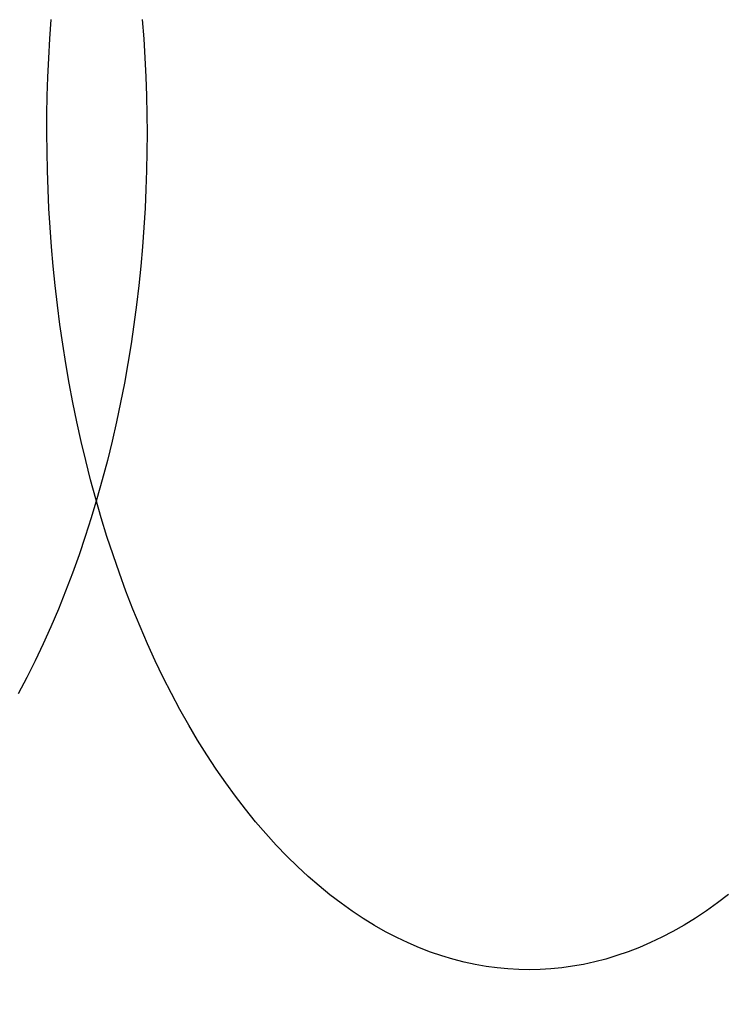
# Model space of a CAD drawing. Header units: millimetres. Extents: x -2852 to 102, y -106 to 97.
# Tile 138 of 256: x -2478 to -2472, y -12 to -4. Entities that reach past the tile are written whole.
import ezdxf

# ---------------------------------------------------------------- set-up
doc = ezdxf.new("R2010")
doc.units = ezdxf.units.MM
doc.header["$MEASUREMENT"] = 0
doc.layers.add('Predefinito', color=5, linetype='Continuous')

msp = doc.modelspace()

# ---------------------------------------------------------------- linework, layer by layer
at = {"layer": 'Predefinito', "extrusion": (-0.001366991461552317, 0.9999990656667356, 0)}
msp.add_lwpolyline([(1893.351324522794, 1025.42292373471), (1943.995638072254, 932.9039963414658), (1961.195860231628, 903.3342027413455), (1978.993972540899, 874.0949544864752), (1998.616769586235, 843.5455550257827), (2019.57383825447, 812.9372917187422), (2030.542156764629, 797.7648246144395), (2041.807183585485, 782.7956663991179), (2053.362682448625, 768.0910785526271), (2065.262349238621, 753.6442822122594), (2077.378819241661, 739.6632572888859), (2089.887840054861, 726.0076633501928), (2102.541407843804, 713.0045566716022), (2109.031955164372, 706.653154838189), (2115.637419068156, 700.4117466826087), (2122.164949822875, 694.4647839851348), (2128.809624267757, 688.6383311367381), (2135.576121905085, 682.9420587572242), (2142.469122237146, 677.385637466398), (2149.247856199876, 672.1639067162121), (2156.152456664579, 667.0940738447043), (2163.186477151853, 662.1888820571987), (2170.353255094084, 657.4618598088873), (2177.385123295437, 653.090251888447), (2184.545983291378, 648.9110545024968), (2191.838042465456, 644.9391512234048), (2199.261258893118, 641.1914949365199), (2206.558744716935, 637.7994573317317), (2213.976013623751, 634.6499397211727), (2217.728858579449, 633.1713967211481), (2221.510611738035, 631.7599396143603), (2225.320770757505, 630.4178294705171), (2229.158833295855, 629.1473273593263), (2233.492784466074, 627.8109071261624), (2237.855495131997, 626.5693829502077), (2242.242043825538, 625.4243394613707), (2246.65050374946, 624.3753822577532), (2250.820668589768, 623.4747271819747), (2255.007433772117, 622.6581809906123), (2259.208897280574, 621.9254063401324), (2263.422687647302, 621.2759436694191), (2267.618848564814, 620.7126819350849), (2271.823276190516, 620.2303412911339), (2276.03452739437, 619.8281001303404), (2280.25115904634, 619.5051368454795), (2284.471709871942, 619.2606014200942), (2288.694646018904, 619.0935302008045), (2292.918415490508, 619.0029311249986), (2297.141466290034, 618.9878121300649), (2305.55707747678, 619.1790170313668), (2313.954794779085, 619.6579889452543), (2322.325882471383, 620.4160973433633), (2330.66210220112, 621.4445185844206), (2338.947760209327, 622.733170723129), (2347.184703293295, 624.2748402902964), (2355.367115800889, 626.0616068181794), (2363.489182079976, 628.0855498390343), (2371.510279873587, 630.3286765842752), (2379.462038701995, 632.7929579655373), (2387.340598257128, 635.4722975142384), (2395.141678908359, 638.3606017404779), (2402.771482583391, 641.4149501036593), (2410.318012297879, 644.6638726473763), (2417.777958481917, 648.1037776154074), (2425.148011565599, 651.731073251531), (2432.266807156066, 655.457280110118), (2439.29190530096, 659.3574054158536), (2446.218870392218, 663.4296977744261), (2453.043600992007, 667.6731772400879), (2459.336958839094, 671.8008511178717), (2465.532588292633, 676.0781928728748), (2471.625899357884, 680.5058177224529), (2477.611476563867, 685.0847145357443), (2485.196021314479, 691.2439231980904), (2492.572953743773, 697.6527941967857), (2496.48016059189, 701.227419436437), (2500.322119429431, 704.8714970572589), (2504.097656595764, 708.5832848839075), (2507.805818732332, 712.3606644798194), (2514.889817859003, 719.9615224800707), (2521.70957167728, 727.7888870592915), (2528.210201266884, 735.7512486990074), (2534.459556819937, 743.8977345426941), (2540.461105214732, 752.2003302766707), (2546.233647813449, 760.6471974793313), (2551.824459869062, 769.2712208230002), (2557.213527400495, 778.000570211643), (2562.522258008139, 786.9957281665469), (2567.663563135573, 796.0696525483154), (2577.52678111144, 814.3908881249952), (2632.82336339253, 924.5810875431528), (2644.451836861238, 945.9817918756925), (2657.017906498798, 967.7557466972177), (2680.503230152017, 1005.603319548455), (2683.726436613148, 1011.103481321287), (2686.673477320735, 1016.485880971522), (2687.995116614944, 1019.075738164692), (2689.268848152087, 1021.731139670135), (2690.354444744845, 1024.168534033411), (2690.874860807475, 1025.41657920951), (2691.377838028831, 1026.687096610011)], dxfattribs=at)
msp.add_lwpolyline([(1893.351324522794, 1025.42292373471), (1943.995638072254, 932.9039963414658), (1961.195860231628, 903.3342027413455), (1978.993972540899, 874.0949544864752), (1998.616769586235, 843.5455550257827), (2019.57383825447, 812.9372917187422), (2030.542156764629, 797.7648246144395), (2041.807183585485, 782.7956663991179), (2053.362682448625, 768.0910785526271), (2065.262349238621, 753.6442822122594), (2077.378819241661, 739.6632572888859), (2089.887840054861, 726.0076633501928), (2102.541407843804, 713.0045566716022), (2109.031955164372, 706.653154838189), (2115.637419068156, 700.4117466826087), (2122.164949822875, 694.4647839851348), (2128.809624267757, 688.6383311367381), (2135.576121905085, 682.9420587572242), (2142.469122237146, 677.385637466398), (2149.247856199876, 672.1639067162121), (2156.152456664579, 667.0940738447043), (2163.186477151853, 662.1888820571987), (2170.353255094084, 657.4618598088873), (2177.385123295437, 653.090251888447), (2184.545983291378, 648.9110545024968), (2191.838042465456, 644.9391512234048), (2199.261258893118, 641.1914949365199), (2206.558744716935, 637.7994573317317), (2213.976013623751, 634.6499397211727), (2217.728858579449, 633.1713967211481), (2221.510611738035, 631.7599396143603), (2225.320770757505, 630.4178294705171), (2229.158833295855, 629.1473273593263), (2233.492784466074, 627.8109071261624), (2237.855495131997, 626.5693829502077), (2242.242043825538, 625.4243394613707), (2246.65050374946, 624.3753822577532), (2250.820668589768, 623.4747271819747), (2255.007433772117, 622.6581809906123), (2259.208897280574, 621.9254063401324), (2263.422687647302, 621.2759436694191), (2267.618848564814, 620.7126819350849), (2271.823276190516, 620.2303412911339), (2276.03452739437, 619.8281001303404), (2280.25115904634, 619.5051368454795), (2284.471709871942, 619.2606014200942), (2288.694646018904, 619.0935302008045), (2292.918415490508, 619.0029311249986), (2297.141466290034, 618.9878121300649), (2305.55707747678, 619.1790170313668), (2313.954794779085, 619.6579889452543), (2322.325882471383, 620.4160973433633), (2330.66210220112, 621.4445185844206), (2338.947760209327, 622.733170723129), (2347.184703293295, 624.2748402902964), (2355.367115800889, 626.0616068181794), (2363.489182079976, 628.0855498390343), (2371.510279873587, 630.3286765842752), (2379.462038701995, 632.7929579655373), (2387.340598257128, 635.4722975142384), (2395.141678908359, 638.3606017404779), (2402.771482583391, 641.4149501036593), (2410.318012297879, 644.6638726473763), (2417.777958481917, 648.1037776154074), (2425.148011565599, 651.731073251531), (2432.266807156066, 655.457280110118), (2439.29190530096, 659.3574054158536), (2446.218870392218, 663.4296977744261), (2453.043600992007, 667.6731772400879), (2459.336958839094, 671.8008511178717), (2465.532588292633, 676.0781928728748), (2471.625899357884, 680.5058177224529), (2477.611476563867, 685.0847145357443), (2485.196021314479, 691.2439231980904), (2492.572953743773, 697.6527941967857), (2496.48016059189, 701.227419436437), (2500.322119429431, 704.8714970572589), (2504.097656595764, 708.5832848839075), (2507.805818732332, 712.3606644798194), (2514.889817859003, 719.9615224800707), (2521.70957167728, 727.7888870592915), (2528.210201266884, 735.7512486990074), (2534.459556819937, 743.8977345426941), (2540.461105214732, 752.2003302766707), (2546.233647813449, 760.6471974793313), (2551.824459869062, 769.2712208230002), (2557.213527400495, 778.000570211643), (2562.522258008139, 786.9957281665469), (2567.663563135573, 796.0696525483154), (2577.52678111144, 814.3908881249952), (2632.82336339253, 924.5810875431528), (2644.451836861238, 945.9817918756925), (2657.017906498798, 967.7557466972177), (2680.503230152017, 1005.603319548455), (2683.726436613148, 1011.103481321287), (2686.673477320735, 1016.485880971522), (2687.995116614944, 1019.075738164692), (2689.268848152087, 1021.731139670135), (2690.354444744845, 1024.168534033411), (2690.874860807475, 1025.41657920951), (2691.377838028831, 1026.687096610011)], dxfattribs=at)
at = {"layer": 'Predefinito', "extrusion": (-0.001366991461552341, 0.9999990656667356, 0)}
msp.add_lwpolyline([(2685.093597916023, 1029.656408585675), (2684.652767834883, 1028.514424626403), (2684.178802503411, 1027.353558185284), (2683.136399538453, 1024.977799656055), (2681.976255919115, 1022.534376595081), (2680.708238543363, 1020.028532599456), (2679.342214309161, 1017.465511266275), (2677.888050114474, 1014.850556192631), (2674.754769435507, 1009.485819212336), (2647.236081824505, 964.8120572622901), (2634.885210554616, 943.0068633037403), (2623.437528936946, 921.6081928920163), (2573.471985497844, 821.6063727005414), (2563.678453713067, 803.1830507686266), (2553.533115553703, 785.344988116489), (2548.272492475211, 776.6534082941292), (2542.856685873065, 768.1177184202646), (2537.263285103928, 759.7411102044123), (2531.469879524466, 751.526775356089), (2525.454058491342, 743.4779055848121), (2519.19341136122, 735.5976926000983), (2512.665527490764, 727.8893281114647), (2505.84799623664, 720.3560038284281), (2498.718406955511, 713.0009114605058), (2495.029587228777, 709.3911996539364), (2491.254349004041, 705.8272427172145), (2487.389890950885, 702.3094396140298), (2483.433411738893, 698.8381893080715), (2479.382110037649, 695.4138907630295), (2475.233184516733, 692.0369429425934), (2469.343648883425, 687.4556619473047), (2463.270454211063, 682.973492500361), (2457.02125633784, 678.5985806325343), (2450.603711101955, 674.3390723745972), (2444.025474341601, 670.2031137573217), (2437.294201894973, 666.19885081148), (2430.417549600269, 662.3344295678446), (2423.403173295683, 658.6179960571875), (2416.25872881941, 655.057696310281), (2408.991872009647, 651.6616763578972), (2401.610258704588, 648.4380822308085), (2394.121544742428, 645.3950599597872), (2386.533385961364, 642.5407555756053), (2378.853438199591, 639.883315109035), (2371.089357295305, 637.430884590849), (2363.2487990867, 635.191610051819), (2355.339419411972, 633.1736375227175), (2347.368874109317, 631.3851130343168), (2339.34481901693, 629.8341826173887), (2331.274909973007, 628.528992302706), (2323.166802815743, 627.4776881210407), (2315.028153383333, 626.688416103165), (2306.866617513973, 626.1693222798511), (2298.68985104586, 625.9285526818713), (2294.598148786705, 625.9150851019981), (2290.505509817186, 625.9742533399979), (2286.412891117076, 626.1070756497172), (2282.321249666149, 626.3145702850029), (2278.23154244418, 626.5977554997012), (2274.144726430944, 626.9576495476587), (2270.061758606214, 627.395270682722), (2265.983595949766, 627.9116371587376), (2261.911195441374, 628.507767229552), (2257.845514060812, 629.1846791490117), (2253.787508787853, 629.9433911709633), (2249.738136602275, 630.7849215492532), (2245.698354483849, 631.7102885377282), (2241.669119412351, 632.7205103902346), (2237.651388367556, 633.816605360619), (2233.646118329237, 634.9995917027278), (2229.971796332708, 636.1656457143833), (2226.308964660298, 637.4051216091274), (2222.657749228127, 638.7169859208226), (2219.018275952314, 640.1002051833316), (2215.390670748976, 641.5537459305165), (2211.775059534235, 643.0765746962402), (2204.580322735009, 646.3259624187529), (2197.435072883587, 649.8401006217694), (2190.340317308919, 653.6107215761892), (2183.297063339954, 657.629557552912), (2176.30631830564, 661.8883408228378), (2169.369089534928, 666.378803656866), (2162.486384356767, 671.0926783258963), (2155.659210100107, 676.0216971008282), (2148.888574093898, 681.1575922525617), (2142.175483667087, 686.4920960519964), (2135.520946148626, 692.0169407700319), (2128.925968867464, 697.7238586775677), (2122.39155915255, 703.6045820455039), (2115.918724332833, 709.6508431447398), (2109.508471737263, 715.8543742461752), (2096.879742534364, 728.7001755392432), (2084.513430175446, 742.0758440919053), (2072.417593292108, 755.915238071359), (2060.600290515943, 770.1522156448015), (2049.069580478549, 784.7206349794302), (2037.833521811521, 799.5543542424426), (2026.900173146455, 814.587231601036), (2005.973840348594, 844.9858932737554), (1986.355051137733, 875.3874853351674), (1968.10827456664, 905.2628731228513), (1951.297979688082, 934.0829219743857), (1899.710998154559, 1028.227034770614)], dxfattribs=at)
msp.add_lwpolyline([(2685.093597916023, 1029.656408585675), (2684.652767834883, 1028.514424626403), (2684.178802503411, 1027.353558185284), (2683.136399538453, 1024.977799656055), (2681.976255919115, 1022.534376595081), (2680.708238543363, 1020.028532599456), (2679.342214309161, 1017.465511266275), (2677.888050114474, 1014.850556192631), (2674.754769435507, 1009.485819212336), (2647.236081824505, 964.8120572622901), (2634.885210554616, 943.0068633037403), (2623.437528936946, 921.6081928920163), (2573.471985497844, 821.6063727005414), (2563.678453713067, 803.1830507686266), (2553.533115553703, 785.344988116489), (2548.272492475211, 776.6534082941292), (2542.856685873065, 768.1177184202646), (2537.263285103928, 759.7411102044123), (2531.469879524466, 751.526775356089), (2525.454058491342, 743.4779055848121), (2519.19341136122, 735.5976926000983), (2512.665527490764, 727.8893281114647), (2505.84799623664, 720.3560038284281), (2498.718406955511, 713.0009114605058), (2495.029587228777, 709.3911996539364), (2491.254349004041, 705.8272427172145), (2487.389890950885, 702.3094396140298), (2483.433411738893, 698.8381893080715), (2479.382110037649, 695.4138907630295), (2475.233184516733, 692.0369429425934), (2469.343648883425, 687.4556619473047), (2463.270454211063, 682.973492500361), (2457.02125633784, 678.5985806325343), (2450.603711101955, 674.3390723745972), (2444.025474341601, 670.2031137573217), (2437.294201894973, 666.19885081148), (2430.417549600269, 662.3344295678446), (2423.403173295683, 658.6179960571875), (2416.25872881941, 655.057696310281), (2408.991872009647, 651.6616763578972), (2401.610258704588, 648.4380822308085), (2394.121544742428, 645.3950599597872), (2386.533385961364, 642.5407555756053), (2378.853438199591, 639.883315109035), (2371.089357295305, 637.430884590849), (2363.2487990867, 635.191610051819), (2355.339419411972, 633.1736375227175), (2347.368874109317, 631.3851130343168), (2339.34481901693, 629.8341826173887), (2331.274909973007, 628.528992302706), (2323.166802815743, 627.4776881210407), (2315.028153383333, 626.688416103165), (2306.866617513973, 626.1693222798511), (2298.68985104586, 625.9285526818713), (2294.598148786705, 625.9150851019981), (2290.505509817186, 625.9742533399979), (2286.412891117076, 626.1070756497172), (2282.321249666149, 626.3145702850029), (2278.23154244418, 626.5977554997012), (2274.144726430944, 626.9576495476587), (2270.061758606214, 627.395270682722), (2265.983595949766, 627.9116371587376), (2261.911195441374, 628.507767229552), (2257.845514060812, 629.1846791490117), (2253.787508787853, 629.9433911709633), (2249.738136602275, 630.7849215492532), (2245.698354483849, 631.7102885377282), (2241.669119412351, 632.7205103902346), (2237.651388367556, 633.816605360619), (2233.646118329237, 634.9995917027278), (2229.971796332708, 636.1656457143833), (2226.308964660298, 637.4051216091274), (2222.657749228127, 638.7169859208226), (2219.018275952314, 640.1002051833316), (2215.390670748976, 641.5537459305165), (2211.775059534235, 643.0765746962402), (2204.580322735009, 646.3259624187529), (2197.435072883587, 649.8401006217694), (2190.340317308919, 653.6107215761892), (2183.297063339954, 657.629557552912), (2176.30631830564, 661.8883408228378), (2169.369089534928, 666.378803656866), (2162.486384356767, 671.0926783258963), (2155.659210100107, 676.0216971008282), (2148.888574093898, 681.1575922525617), (2142.175483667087, 686.4920960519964), (2135.520946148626, 692.0169407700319), (2128.925968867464, 697.7238586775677), (2122.39155915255, 703.6045820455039), (2115.918724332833, 709.6508431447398), (2109.508471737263, 715.8543742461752), (2096.879742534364, 728.7001755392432), (2084.513430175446, 742.0758440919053), (2072.417593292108, 755.915238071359), (2060.600290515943, 770.1522156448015), (2049.069580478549, 784.7206349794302), (2037.833521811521, 799.5543542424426), (2026.900173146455, 814.587231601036), (2005.973840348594, 844.9858932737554), (1986.355051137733, 875.3874853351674), (1968.10827456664, 905.2628731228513), (1951.297979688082, 934.0829219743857), (1899.710998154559, 1028.227034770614)], dxfattribs=at)
at = {"layer": 'Predefinito', "extrusion": (-0.001366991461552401, 0.9999990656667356, 0)}
msp.add_lwpolyline([(1905.997822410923, 1031.428428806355), (1956.520984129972, 939.1582508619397), (1973.60453218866, 909.8168611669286), (1991.259059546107, 880.8453350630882), (2010.695863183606, 850.6233721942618), (2031.418514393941, 820.4007730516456), (2042.247419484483, 805.4451126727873), (2053.355742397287, 790.7096059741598), (2064.734860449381, 776.2565019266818), (2076.43433653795, 762.081482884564), (2088.325555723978, 748.3907403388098), (2100.576544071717, 735.0493230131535), (2112.939555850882, 722.3789109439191), (2119.268332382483, 716.2038331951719), (2125.699634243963, 710.1457278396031), (2132.045113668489, 704.3836209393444), (2138.493589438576, 698.7488820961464), (2145.048292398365, 693.2512228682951), (2151.712453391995, 687.9003548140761), (2158.252666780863, 682.8836246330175), (2164.899770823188, 678.0249701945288), (2171.655563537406, 673.33675698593), (2178.52156675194, 668.8319380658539), (2185.240655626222, 664.6786451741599), (2192.064280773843, 660.7210165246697), (2198.992865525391, 656.9728005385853), (2206.024797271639, 653.449331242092), (2212.916299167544, 650.2727041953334), (2219.898812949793, 647.3353820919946), (2223.423111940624, 645.9610588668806), (2226.968924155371, 644.652069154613), (2230.535890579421, 643.410239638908), (2234.123652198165, 642.2373970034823), (2238.169605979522, 641.0065670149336), (2242.240851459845, 639.8648201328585), (2246.336730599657, 638.812186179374), (2250.455498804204, 637.8483913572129), (2254.353226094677, 637.0217065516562), (2258.268264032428, 636.2731354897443), (2262.199242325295, 635.6023215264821), (2266.144102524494, 635.0088970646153), (2270.07487688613, 634.4955651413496), (2274.015905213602, 634.0575691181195), (2277.965941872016, 633.6942292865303), (2281.923741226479, 633.4048659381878), (2285.888028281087, 633.1887752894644), (2289.85741059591, 633.0451572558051), (2293.830466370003, 632.9731876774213), (2297.805773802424, 632.972042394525), (2305.73650788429, 633.1778775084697), (2313.662034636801, 633.6549275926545), (2321.573915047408, 634.3958589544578), (2329.463989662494, 635.3931204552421), (2337.31691743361, 636.6378809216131), (2345.133722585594, 638.1238482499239), (2352.90812033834, 639.8439832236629), (2360.633825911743, 641.7912466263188), (2368.271357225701, 643.9488468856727), (2375.8498479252, 646.3189358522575), (2383.364657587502, 648.8958320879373), (2390.810761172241, 651.6738342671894), (2398.097603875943, 654.6117491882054), (2405.308166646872, 657.7368640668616), (2412.438284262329, 661.0455118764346), (2419.483791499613, 664.5340255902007), (2426.289408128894, 668.1170587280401), (2433.004724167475, 671.8662564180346), (2439.624449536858, 675.7793492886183), (2446.143566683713, 679.8546955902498), (2452.151421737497, 683.8161770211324), (2458.061334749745, 687.9179720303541), (2463.867861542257, 692.1596947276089), (2469.564661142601, 696.5411020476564), (2476.774283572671, 702.4275868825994), (2483.783399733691, 708.5497547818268), (2487.495615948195, 711.9641711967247), (2491.146267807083, 715.4452261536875), (2494.734752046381, 718.9917420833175), (2498.260593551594, 722.6021817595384), (2505.001949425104, 729.8726302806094), (2511.501801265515, 737.3701929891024), (2517.709842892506, 745.0109719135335), (2523.692201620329, 752.8455871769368), (2529.453121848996, 760.8504326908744), (2535.010897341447, 769.016779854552), (2540.411160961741, 777.3790323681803), (2545.634181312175, 785.8694052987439), (2550.797351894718, 794.6460133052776), (2555.815460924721, 803.527700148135), (2565.492794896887, 821.545129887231), (2620.831805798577, 931.8062205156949), (2632.630802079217, 953.4826676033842), (2645.4134554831, 975.5875227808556), (2668.905650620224, 1013.445253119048), (2671.936917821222, 1018.653796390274), (2673.307180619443, 1021.129516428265), (2674.61864502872, 1023.604817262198), (2675.780684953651, 1025.917584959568), (2676.866640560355, 1028.226160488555), (2677.757342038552, 1030.277169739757), (2678.169630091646, 1031.296693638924), (2678.556852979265, 1032.310471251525)], dxfattribs=at)
msp.add_lwpolyline([(1905.997822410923, 1031.428428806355), (1956.520984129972, 939.1582508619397), (1973.60453218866, 909.8168611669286), (1991.259059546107, 880.8453350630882), (2010.695863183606, 850.6233721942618), (2031.418514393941, 820.4007730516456), (2042.247419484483, 805.4451126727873), (2053.355742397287, 790.7096059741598), (2064.734860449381, 776.2565019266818), (2076.43433653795, 762.081482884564), (2088.325555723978, 748.3907403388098), (2100.576544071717, 735.0493230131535), (2112.939555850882, 722.3789109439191), (2119.268332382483, 716.2038331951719), (2125.699634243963, 710.1457278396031), (2132.045113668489, 704.3836209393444), (2138.493589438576, 698.7488820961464), (2145.048292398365, 693.2512228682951), (2151.712453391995, 687.9003548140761), (2158.252666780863, 682.8836246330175), (2164.899770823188, 678.0249701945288), (2171.655563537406, 673.33675698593), (2178.52156675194, 668.8319380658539), (2185.240655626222, 664.6786451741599), (2192.064280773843, 660.7210165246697), (2198.992865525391, 656.9728005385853), (2206.024797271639, 653.449331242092), (2212.916299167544, 650.2727041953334), (2219.898812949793, 647.3353820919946), (2223.423111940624, 645.9610588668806), (2226.968924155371, 644.652069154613), (2230.535890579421, 643.410239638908), (2234.123652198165, 642.2373970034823), (2238.169605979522, 641.0065670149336), (2242.240851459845, 639.8648201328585), (2246.336730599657, 638.812186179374), (2250.455498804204, 637.8483913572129), (2254.353226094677, 637.0217065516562), (2258.268264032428, 636.2731354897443), (2262.199242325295, 635.6023215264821), (2266.144102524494, 635.0088970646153), (2270.07487688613, 634.4955651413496), (2274.015905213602, 634.0575691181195), (2277.965941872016, 633.6942292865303), (2281.923741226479, 633.4048659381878), (2285.888028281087, 633.1887752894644), (2289.85741059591, 633.0451572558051), (2293.830466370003, 632.9731876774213), (2297.805773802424, 632.972042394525), (2305.73650788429, 633.1778775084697), (2313.662034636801, 633.6549275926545), (2321.573915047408, 634.3958589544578), (2329.463989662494, 635.3931204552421), (2337.31691743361, 636.6378809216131), (2345.133722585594, 638.1238482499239), (2352.90812033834, 639.8439832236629), (2360.633825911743, 641.7912466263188), (2368.271357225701, 643.9488468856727), (2375.8498479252, 646.3189358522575), (2383.364657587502, 648.8958320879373), (2390.810761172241, 651.6738342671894), (2398.097603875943, 654.6117491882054), (2405.308166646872, 657.7368640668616), (2412.438284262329, 661.0455118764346), (2419.483791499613, 664.5340255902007), (2426.289408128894, 668.1170587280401), (2433.004724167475, 671.8662564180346), (2439.624449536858, 675.7793492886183), (2446.143566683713, 679.8546955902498), (2452.151421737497, 683.8161770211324), (2458.061334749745, 687.9179720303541), (2463.867861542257, 692.1596947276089), (2469.564661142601, 696.5411020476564), (2476.774283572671, 702.4275868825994), (2483.783399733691, 708.5497547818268), (2487.495615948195, 711.9641711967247), (2491.146267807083, 715.4452261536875), (2494.734752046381, 718.9917420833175), (2498.260593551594, 722.6021817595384), (2505.001949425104, 729.8726302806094), (2511.501801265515, 737.3701929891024), (2517.709842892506, 745.0109719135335), (2523.692201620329, 752.8455871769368), (2529.453121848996, 760.8504326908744), (2535.010897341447, 769.016779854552), (2540.411160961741, 777.3790323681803), (2545.634181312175, 785.8694052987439), (2550.797351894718, 794.6460133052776), (2555.815460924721, 803.527700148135), (2565.492794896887, 821.545129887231), (2620.831805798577, 931.8062205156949), (2632.630802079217, 953.4826676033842), (2645.4134554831, 975.5875227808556), (2668.905650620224, 1013.445253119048), (2671.936917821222, 1018.653796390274), (2673.307180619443, 1021.129516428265), (2674.61864502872, 1023.604817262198), (2675.780684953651, 1025.917584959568), (2676.866640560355, 1028.226160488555), (2677.757342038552, 1030.277169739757), (2678.169630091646, 1031.296693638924), (2678.556852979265, 1032.310471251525)], dxfattribs=at)
at = {"layer": 'Predefinito', "extrusion": (-0.001366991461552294, 0.9999990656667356, 0)}
msp.add_lwpolyline([(1899.674573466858, 1028.425676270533), (1950.258311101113, 936.0311236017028), (1967.400196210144, 906.575531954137), (1985.126516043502, 877.4701447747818), (2004.656316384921, 847.0844636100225), (2025.496176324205, 816.669032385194), (2036.394788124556, 801.6049686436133), (2047.581462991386, 786.7526361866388), (2059.048771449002, 772.1737902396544), (2070.848342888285, 757.8628825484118), (2082.852187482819, 744.026998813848), (2095.23219206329, 730.5284931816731), (2107.740481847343, 717.6917338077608), (2114.150143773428, 711.4284940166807), (2120.668526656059, 705.2787372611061), (2127.105031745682, 699.4242024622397), (2133.651606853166, 693.6936066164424), (2140.312207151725, 688.0966408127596), (2147.090787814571, 682.642996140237), (2153.750261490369, 677.5237656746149), (2160.526113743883, 672.5595220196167), (2167.421020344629, 667.7628195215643), (2174.437410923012, 663.1468989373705), (2181.312889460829, 658.8844485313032), (2188.30513203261, 654.8160355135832), (2195.415453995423, 650.9559758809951), (2202.643028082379, 647.3204130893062), (2209.73752194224, 644.0360807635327), (2216.937413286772, 640.9926609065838), (2220.575985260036, 639.5662277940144), (2224.239767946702, 638.2060043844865), (2227.928330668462, 636.9140345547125), (2231.64124274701, 635.6923621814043), (2235.831195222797, 634.4087370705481), (2240.048173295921, 633.2171015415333), (2244.289387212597, 632.1182628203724), (2248.553001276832, 631.1118868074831), (2252.586947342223, 630.2482168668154), (2256.637848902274, 629.4656582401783), (2260.704069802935, 628.7638639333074), (2264.783395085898, 628.1424203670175), (2268.846862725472, 627.6041235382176), (2272.919590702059, 627.1439552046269), (2277.000234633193, 626.7611647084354), (2281.087450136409, 626.4550013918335), (2285.179869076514, 626.2246883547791), (2289.276028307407, 626.0693437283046), (2293.374440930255, 625.98805940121), (2297.473620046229, 625.979927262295), (2305.646792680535, 626.1784472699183), (2313.808414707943, 626.6564582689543), (2321.949898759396, 627.4059781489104), (2330.063045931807, 628.4188195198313), (2338.132338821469, 629.6855258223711), (2346.159212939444, 631.1993442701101), (2354.137618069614, 632.952795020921), (2362.061503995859, 634.9383982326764), (2369.890818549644, 637.1387617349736), (2377.655943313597, 639.5559469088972), (2385.352627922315, 642.1840648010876), (2392.9762200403, 645.0172180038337), (2400.434543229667, 648.0133496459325), (2407.813089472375, 651.200368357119), (2415.108121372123, 654.574644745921), (2422.315901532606, 658.1325494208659), (2429.27810764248, 661.7871694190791), (2436.148314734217, 665.6118309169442), (2442.921659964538, 669.6045235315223), (2449.59358383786, 673.7639364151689), (2455.744190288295, 677.8085140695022), (2461.796961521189, 681.9980824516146), (2467.746880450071, 686.3327562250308), (2473.588068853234, 690.8129082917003), (2480.985152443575, 696.835755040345), (2488.178176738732, 703.1012744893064), (2491.987888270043, 706.5957953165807), (2495.734193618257, 710.1583616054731), (2499.416204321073, 713.7875134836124), (2503.033206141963, 717.481423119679), (2509.945883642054, 724.91707638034), (2516.605686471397, 732.579540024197), (2522.960022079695, 740.3811103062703), (2529.075879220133, 748.3716608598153), (2534.957113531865, 756.5253814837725), (2540.622272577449, 764.8319886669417), (2546.117810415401, 773.3251265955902), (2551.423854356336, 781.9349877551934), (2556.659804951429, 790.8208707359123), (2561.739512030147, 799.7986763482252), (2571.509788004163, 817.9680090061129), (2626.827584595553, 928.1936540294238), (2638.541319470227, 949.7322297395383), (2651.215680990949, 971.6716347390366), (2674.70444038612, 1009.524286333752), (2677.831677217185, 1014.878638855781), (2679.262425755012, 1017.450514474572), (2680.646061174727, 1020.04534911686), (2681.887900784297, 1022.49666156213), (2683.067744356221, 1024.978650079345), (2684.055893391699, 1027.222851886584), (2684.52224544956, 1028.356636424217), (2684.967345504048, 1029.498783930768)], dxfattribs=at)
msp.add_lwpolyline([(1899.674573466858, 1028.425676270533), (1950.258311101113, 936.0311236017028), (1967.400196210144, 906.575531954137), (1985.126516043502, 877.4701447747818), (2004.656316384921, 847.0844636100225), (2025.496176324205, 816.669032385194), (2036.394788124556, 801.6049686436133), (2047.581462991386, 786.7526361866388), (2059.048771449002, 772.1737902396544), (2070.848342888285, 757.8628825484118), (2082.852187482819, 744.026998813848), (2095.23219206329, 730.5284931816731), (2107.740481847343, 717.6917338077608), (2114.150143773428, 711.4284940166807), (2120.668526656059, 705.2787372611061), (2127.105031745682, 699.4242024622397), (2133.651606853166, 693.6936066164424), (2140.312207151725, 688.0966408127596), (2147.090787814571, 682.642996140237), (2153.750261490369, 677.5237656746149), (2160.526113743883, 672.5595220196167), (2167.421020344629, 667.7628195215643), (2174.437410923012, 663.1468989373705), (2181.312889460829, 658.8844485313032), (2188.30513203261, 654.8160355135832), (2195.415453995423, 650.9559758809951), (2202.643028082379, 647.3204130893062), (2209.73752194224, 644.0360807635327), (2216.937413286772, 640.9926609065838), (2220.575985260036, 639.5662277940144), (2224.239767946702, 638.2060043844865), (2227.928330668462, 636.9140345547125), (2231.64124274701, 635.6923621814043), (2235.831195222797, 634.4087370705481), (2240.048173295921, 633.2171015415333), (2244.289387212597, 632.1182628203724), (2248.553001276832, 631.1118868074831), (2252.586947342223, 630.2482168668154), (2256.637848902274, 629.4656582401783), (2260.704069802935, 628.7638639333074), (2264.783395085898, 628.1424203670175), (2268.846862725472, 627.6041235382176), (2272.919590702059, 627.1439552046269), (2277.000234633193, 626.7611647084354), (2281.087450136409, 626.4550013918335), (2285.179869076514, 626.2246883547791), (2289.276028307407, 626.0693437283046), (2293.374440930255, 625.98805940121), (2297.473620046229, 625.979927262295), (2305.646792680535, 626.1784472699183), (2313.808414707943, 626.6564582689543), (2321.949898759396, 627.4059781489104), (2330.063045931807, 628.4188195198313), (2338.132338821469, 629.6855258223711), (2346.159212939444, 631.1993442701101), (2354.137618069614, 632.952795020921), (2362.061503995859, 634.9383982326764), (2369.890818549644, 637.1387617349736), (2377.655943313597, 639.5559469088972), (2385.352627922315, 642.1840648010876), (2392.9762200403, 645.0172180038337), (2400.434543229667, 648.0133496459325), (2407.813089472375, 651.200368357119), (2415.108121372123, 654.574644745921), (2422.315901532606, 658.1325494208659), (2429.27810764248, 661.7871694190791), (2436.148314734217, 665.6118309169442), (2442.921659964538, 669.6045235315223), (2449.59358383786, 673.7639364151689), (2455.744190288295, 677.8085140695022), (2461.796961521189, 681.9980824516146), (2467.746880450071, 686.3327562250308), (2473.588068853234, 690.8129082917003), (2480.985152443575, 696.835755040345), (2488.178176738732, 703.1012744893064), (2491.987888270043, 706.5957953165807), (2495.734193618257, 710.1583616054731), (2499.416204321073, 713.7875134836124), (2503.033206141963, 717.481423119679), (2509.945883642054, 724.91707638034), (2516.605686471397, 732.579540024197), (2522.960022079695, 740.3811103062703), (2529.075879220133, 748.3716608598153), (2534.957113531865, 756.5253814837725), (2540.622272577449, 764.8319886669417), (2546.117810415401, 773.3251265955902), (2551.423854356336, 781.9349877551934), (2556.659804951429, 790.8208707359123), (2561.739512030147, 799.7986763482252), (2571.509788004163, 817.9680090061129), (2626.827584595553, 928.1936540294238), (2638.541319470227, 949.7322297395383), (2651.215680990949, 971.6716347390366), (2674.70444038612, 1009.524286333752), (2677.831677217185, 1014.878638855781), (2679.262425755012, 1017.450514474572), (2680.646061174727, 1020.04534911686), (2681.887900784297, 1022.49666156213), (2683.067744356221, 1024.978650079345), (2684.055893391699, 1027.222851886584), (2684.52224544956, 1028.356636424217), (2684.967345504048, 1029.498783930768)], dxfattribs=at)
at = {"layer": 'Predefinito'}
for points in [[(-2476.810132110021, -3.960243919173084, 702.3758658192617), (-2476.797797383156, -4.121107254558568, 702.3919537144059), (-2476.787778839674, -4.281100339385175, 702.404967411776), (-2476.780029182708, -4.440103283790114, 702.414969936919), (-2476.774498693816, -4.598001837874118, 702.4220275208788), (-2476.771135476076, -4.754687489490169, 702.4262092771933), (-2476.76988569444, -4.91005753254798, 702.4275868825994), (-2476.770710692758, -5.065430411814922, 702.4262092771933), (-2476.773645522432, -5.222124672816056, 702.4220275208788), (-2476.778744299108, -5.38003775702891, 702.414969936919), (-2476.786059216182, -5.539061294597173, 702.404967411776), (-2476.795640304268, -5.699081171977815, 702.3919537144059), (-2476.807535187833, -5.859977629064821, 702.3758658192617), (-2476.821788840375, -6.021625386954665, 702.3566442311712), (-2476.838443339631, -6.183893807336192, 702.3342333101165), (-2476.857537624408, -6.346647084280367, 702.3085815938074), (-2476.879107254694, -6.509744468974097, 702.2796421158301), (-2476.903184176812, -6.673040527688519, 702.2473727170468), (-2476.929796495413, -6.836385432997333, 702.2117363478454), (-2476.958968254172, -6.999625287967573, 702.1727013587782), (-2476.99071922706, -7.162602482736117, 702.1302417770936), (-2477.025064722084, -7.325156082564, 702.0843375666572), (-2477.062015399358, -7.487122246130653, 702.0349748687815), (-2477.101577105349, -7.648334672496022, 701.9821462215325), (-2477.143750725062, -7.808625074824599, 701.92585075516), (-2477.188532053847, -7.967823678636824, 701.8660943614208), (-2477.235911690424, -8.125759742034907, 701.802889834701), (-2477.285874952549, -8.282262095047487, 701.7362569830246), (-2477.338401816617, -8.437159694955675, 701.6662227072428), (-2477.393466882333, -8.590282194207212, 701.5928210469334), (-2477.451039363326, -8.741460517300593, 701.5160931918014), (-2477.511083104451, -8.890527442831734, 701.4360874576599), (-2477.573556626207, -9.03731818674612, 701.3528592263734), (-2477.638413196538, -9.181670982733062, 701.2664708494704), (-2477.705600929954, -9.323427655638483, 701.1769915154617), (-2477.775062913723, -9.462434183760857, 701.0844970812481), (-2477.846737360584, -9.598541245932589, 700.9890698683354)], [(-2476.810132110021, -3.960243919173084, 702.3758658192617), (-2476.797797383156, -4.121107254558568, 702.3919537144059), (-2476.787778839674, -4.281100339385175, 702.404967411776), (-2476.780029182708, -4.440103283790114, 702.414969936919), (-2476.774498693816, -4.598001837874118, 702.4220275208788), (-2476.771135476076, -4.754687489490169, 702.4262092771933), (-2476.76988569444, -4.91005753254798, 702.4275868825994), (-2476.770710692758, -5.065430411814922, 702.4262092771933), (-2476.773645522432, -5.222124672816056, 702.4220275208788), (-2476.778744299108, -5.38003775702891, 702.414969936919), (-2476.786059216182, -5.539061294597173, 702.404967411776), (-2476.795640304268, -5.699081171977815, 702.3919537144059), (-2476.807535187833, -5.859977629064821, 702.3758658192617), (-2476.821788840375, -6.021625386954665, 702.3566442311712), (-2476.838443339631, -6.183893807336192, 702.3342333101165), (-2476.857537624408, -6.346647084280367, 702.3085815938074), (-2476.879107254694, -6.509744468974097, 702.2796421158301), (-2476.903184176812, -6.673040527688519, 702.2473727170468), (-2476.929796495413, -6.836385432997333, 702.2117363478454), (-2476.958968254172, -6.999625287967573, 702.1727013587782), (-2476.99071922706, -7.162602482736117, 702.1302417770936), (-2477.025064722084, -7.325156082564, 702.0843375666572), (-2477.062015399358, -7.487122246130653, 702.0349748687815), (-2477.101577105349, -7.648334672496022, 701.9821462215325), (-2477.143750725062, -7.808625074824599, 701.92585075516), (-2477.188532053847, -7.967823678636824, 701.8660943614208), (-2477.235911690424, -8.125759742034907, 701.802889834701), (-2477.285874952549, -8.282262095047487, 701.7362569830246), (-2477.338401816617, -8.437159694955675, 701.6662227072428), (-2477.393466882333, -8.590282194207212, 701.5928210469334), (-2477.451039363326, -8.741460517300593, 701.5160931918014), (-2477.511083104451, -8.890527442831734, 701.4360874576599), (-2477.573556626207, -9.03731818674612, 701.3528592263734), (-2477.638413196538, -9.181670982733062, 701.2664708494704), (-2477.705600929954, -9.323427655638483, 701.1769915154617), (-2477.775062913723, -9.462434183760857, 701.0844970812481), (-2477.846737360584, -9.598541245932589, 700.9890698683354)], [(-2477.607077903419, -4.911201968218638, 685.0847145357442), (-2477.606299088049, -4.755829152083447, 685.0861257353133), (-2477.603504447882, -4.599135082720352, 685.090409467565), (-2477.598642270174, -4.44122232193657, 685.0976391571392), (-2477.591662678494, -4.282199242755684, 685.1078856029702), (-2477.582517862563, -4.122179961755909, 685.1212166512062), (-2477.571162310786, -3.961284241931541, 685.1376968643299)], [(-2477.607077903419, -4.911201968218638, 685.0847145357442), (-2477.606299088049, -4.755829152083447, 685.0861257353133), (-2477.603504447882, -4.599135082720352, 685.090409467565), (-2477.598642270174, -4.44122232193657, 685.0976391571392), (-2477.591662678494, -4.282199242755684, 685.1078856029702), (-2477.582517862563, -4.122179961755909, 685.1212166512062), (-2477.571162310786, -3.961284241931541, 685.1376968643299)], [(-2471.909243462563, -11.27533273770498, 693.1844245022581), (-2472.001244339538, -11.34593069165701, 693.0533040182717), (-2472.093783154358, -11.41218952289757, 692.9214261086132), (-2472.186763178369, -11.47411018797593, 692.7889284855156), (-2472.280088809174, -11.53170189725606, 692.6559472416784), (-2472.373665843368, -11.58498187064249, 692.5226164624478), (-2472.467401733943, -11.63397506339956, 692.3890678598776), (-2472.561205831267, -11.67871386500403, 692.2554304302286), (-2472.654989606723, -11.71923777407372, 692.1218301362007), (-2472.748666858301, -11.75559305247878, 691.9883896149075), (-2472.842153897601, -11.78783236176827, 691.8552279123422), (-2472.935369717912, -11.81601438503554, 691.7224602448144), (-2473.028236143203, -11.84020343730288, 691.5901977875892), (-2473.120677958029, -11.86046906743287, 691.4585474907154), (-2473.212623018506, -11.8768856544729, 691.3276119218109), (-2473.304002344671, -11.88953200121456, 691.1974891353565), (-2473.394750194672, -11.8984909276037, 691.0682725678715), (-2473.48480412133, -11.9038488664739, 690.940050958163), (-2473.574105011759, -11.905695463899, 690.8129082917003), (-2473.663410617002, -11.90409302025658, 690.6857656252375), (-2473.753478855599, -11.89898130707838, 690.5575440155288), (-2473.844250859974, -11.89027051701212, 690.4283274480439), (-2473.935664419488, -11.87787404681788, 690.2982046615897), (-2474.027654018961, -11.86170889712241, 690.167269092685), (-2474.120150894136, -11.84169607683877, 690.0356187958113), (-2474.213083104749, -11.81776100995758, 689.903356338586), (-2474.30637562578, -11.78983394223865, 689.7705886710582), (-2474.399950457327, -11.75785034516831, 689.637426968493), (-2474.49372675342, -11.72175131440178, 689.5039864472), (-2474.587620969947, -11.68148395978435, 689.3703861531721), (-2474.681547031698, -11.63700178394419, 689.2367487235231), (-2474.775416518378, -11.58826504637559, 689.1032001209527), (-2474.869138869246, -11.53524110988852, 688.9698693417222), (-2474.962621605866, -11.47790476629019, 688.836888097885), (-2475.055770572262, -11.4162385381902, 688.7043904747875), (-2475.148490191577, -11.3502329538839, 688.5725125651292), (-2475.240683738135, -11.27988679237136, 688.4413920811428), (-2475.332253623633, -11.20520729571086, 688.3111679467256), (-2475.423101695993, -11.12621034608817, 688.1819798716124), (-2475.513129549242, -11.04292060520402, 688.0539679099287), (-2475.602238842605, -10.95537161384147, 687.9272720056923), (-2475.690331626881, -10.86360584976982, 687.8020315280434), (-2475.777310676, -10.76767474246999, 687.6783847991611), (-2475.863079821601, -10.66763864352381, 687.5564686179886), (-2475.947544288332, -10.56356675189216, 687.4364177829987), (-2476.030611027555, -10.45553699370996, 687.3183646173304), (-2476.112189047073, -10.34363585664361, 687.2024384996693), (-2476.19218973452, -10.22795817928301, 687.0887654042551), (-2476.270527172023, -10.10860689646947, 686.9774674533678), (-2476.34711843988, -9.985692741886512, 686.8686624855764), (-2476.421883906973, -9.859333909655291, 686.7624636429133), (-2476.494747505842, -9.729655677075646, 686.6589789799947), (-2476.565636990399, -9.596789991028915, 686.5583110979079), (-2476.634484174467, -9.4608750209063, 686.460556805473), (-2476.701225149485, -9.32205468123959, 686.3658068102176), (-2476.765800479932, -9.18047812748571, 686.2741454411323), (-2476.828155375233, -9.036299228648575, 686.1856504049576), (-2476.888239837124, -8.889676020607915, 686.1003925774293), (-2476.946008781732, -8.740770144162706, 686.0184358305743), (-2477.001422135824, -8.589746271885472, 685.9398368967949), (-2477.05444490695, -8.436771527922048, 685.8646452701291), (-2477.105047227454, -8.282014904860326, 685.7929031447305), (-2477.153204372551, -8.125646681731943, 685.7246453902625), (-2477.198896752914, -7.967837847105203, 685.6598995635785), (-2477.242109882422, -7.808759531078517, 685.5986859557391), (-2477.282834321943, -7.648582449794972, 685.5410176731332), (-2477.321065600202, -7.487476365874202, 685.4869007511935), (-2477.356804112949, -7.325609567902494, 685.4363342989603), (-2477.39005500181, -7.163148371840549, 685.3893106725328), (-2477.420828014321, -7.000256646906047, 685.3458156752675), (-2477.449137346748, -6.837095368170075, 685.3058287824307), (-2477.475001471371, -6.673822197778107, 685.2693233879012), (-2477.498442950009, -6.510591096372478, 685.2362670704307), (-2477.519488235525, -6.347551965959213, 685.2066218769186), (-2477.538167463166, -6.18485032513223, 685.1803446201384), (-2477.554514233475, -6.02262701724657, 685.1573871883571), (-2477.568565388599, -5.861017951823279, 685.1376968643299), (-2477.580360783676, -5.700153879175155, 685.1212166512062), (-2477.589943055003, -5.540160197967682, 685.1078856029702), (-2477.597357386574, -5.381156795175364, 685.0976391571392), (-2477.602651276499, -5.22325791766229, 685.090409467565), (-2477.60587430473, -5.0665720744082, 685.0861257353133), (-2477.607077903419, -4.911201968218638, 685.0847145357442)], [(-2471.909243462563, -11.27533273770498, 693.1844245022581), (-2472.001244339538, -11.34593069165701, 693.0533040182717), (-2472.093783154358, -11.41218952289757, 692.9214261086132), (-2472.186763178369, -11.47411018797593, 692.7889284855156), (-2472.280088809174, -11.53170189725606, 692.6559472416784), (-2472.373665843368, -11.58498187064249, 692.5226164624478), (-2472.467401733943, -11.63397506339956, 692.3890678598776), (-2472.561205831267, -11.67871386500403, 692.2554304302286), (-2472.654989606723, -11.71923777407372, 692.1218301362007), (-2472.748666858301, -11.75559305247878, 691.9883896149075), (-2472.842153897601, -11.78783236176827, 691.8552279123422), (-2472.935369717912, -11.81601438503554, 691.7224602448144), (-2473.028236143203, -11.84020343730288, 691.5901977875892), (-2473.120677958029, -11.86046906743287, 691.4585474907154), (-2473.212623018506, -11.8768856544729, 691.3276119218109), (-2473.304002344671, -11.88953200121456, 691.1974891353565), (-2473.394750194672, -11.8984909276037, 691.0682725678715), (-2473.48480412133, -11.9038488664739, 690.940050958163), (-2473.574105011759, -11.905695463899, 690.8129082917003), (-2473.663410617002, -11.90409302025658, 690.6857656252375), (-2473.753478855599, -11.89898130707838, 690.5575440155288), (-2473.844250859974, -11.89027051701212, 690.4283274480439), (-2473.935664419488, -11.87787404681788, 690.2982046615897), (-2474.027654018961, -11.86170889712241, 690.167269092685), (-2474.120150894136, -11.84169607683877, 690.0356187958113), (-2474.213083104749, -11.81776100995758, 689.903356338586), (-2474.30637562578, -11.78983394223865, 689.7705886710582), (-2474.399950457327, -11.75785034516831, 689.637426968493), (-2474.49372675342, -11.72175131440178, 689.5039864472), (-2474.587620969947, -11.68148395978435, 689.3703861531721), (-2474.681547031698, -11.63700178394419, 689.2367487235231), (-2474.775416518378, -11.58826504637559, 689.1032001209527), (-2474.869138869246, -11.53524110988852, 688.9698693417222), (-2474.962621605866, -11.47790476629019, 688.836888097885), (-2475.055770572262, -11.4162385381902, 688.7043904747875), (-2475.148490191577, -11.3502329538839, 688.5725125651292), (-2475.240683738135, -11.27988679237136, 688.4413920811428), (-2475.332253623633, -11.20520729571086, 688.3111679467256), (-2475.423101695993, -11.12621034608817, 688.1819798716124), (-2475.513129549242, -11.04292060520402, 688.0539679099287), (-2475.602238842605, -10.95537161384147, 687.9272720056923), (-2475.690331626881, -10.86360584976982, 687.8020315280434), (-2475.777310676, -10.76767474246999, 687.6783847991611), (-2475.863079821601, -10.66763864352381, 687.5564686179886), (-2475.947544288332, -10.56356675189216, 687.4364177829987), (-2476.030611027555, -10.45553699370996, 687.3183646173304), (-2476.112189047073, -10.34363585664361, 687.2024384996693), (-2476.19218973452, -10.22795817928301, 687.0887654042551), (-2476.270527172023, -10.10860689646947, 686.9774674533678), (-2476.34711843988, -9.985692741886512, 686.8686624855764), (-2476.421883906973, -9.859333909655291, 686.7624636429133), (-2476.494747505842, -9.729655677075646, 686.6589789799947), (-2476.565636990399, -9.596789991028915, 686.5583110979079), (-2476.634484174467, -9.4608750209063, 686.460556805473), (-2476.701225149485, -9.32205468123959, 686.3658068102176), (-2476.765800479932, -9.18047812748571, 686.2741454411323), (-2476.828155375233, -9.036299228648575, 686.1856504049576), (-2476.888239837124, -8.889676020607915, 686.1003925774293), (-2476.946008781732, -8.740770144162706, 686.0184358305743), (-2477.001422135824, -8.589746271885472, 685.9398368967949), (-2477.05444490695, -8.436771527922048, 685.8646452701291), (-2477.105047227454, -8.282014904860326, 685.7929031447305), (-2477.153204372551, -8.125646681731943, 685.7246453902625), (-2477.198896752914, -7.967837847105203, 685.6598995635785), (-2477.242109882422, -7.808759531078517, 685.5986859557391), (-2477.282834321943, -7.648582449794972, 685.5410176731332), (-2477.321065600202, -7.487476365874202, 685.4869007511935), (-2477.356804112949, -7.325609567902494, 685.4363342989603), (-2477.39005500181, -7.163148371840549, 685.3893106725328), (-2477.420828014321, -7.000256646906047, 685.3458156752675), (-2477.449137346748, -6.837095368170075, 685.3058287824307), (-2477.475001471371, -6.673822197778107, 685.2693233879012), (-2477.498442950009, -6.510591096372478, 685.2362670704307), (-2477.519488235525, -6.347551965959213, 685.2066218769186), (-2477.538167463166, -6.18485032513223, 685.1803446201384), (-2477.554514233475, -6.02262701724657, 685.1573871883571), (-2477.568565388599, -5.861017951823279, 685.1376968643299), (-2477.580360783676, -5.700153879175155, 685.1212166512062), (-2477.589943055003, -5.540160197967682, 685.1078856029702), (-2477.597357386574, -5.381156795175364, 685.0976391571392), (-2477.602651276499, -5.22325791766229, 685.090409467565), (-2477.60587430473, -5.0665720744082, 685.0861257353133), (-2477.607077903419, -4.911201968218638, 685.0847145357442)]]:
    msp.add_polyline3d(points, dxfattribs=at)

doc.saveas('drawing.dxf')
